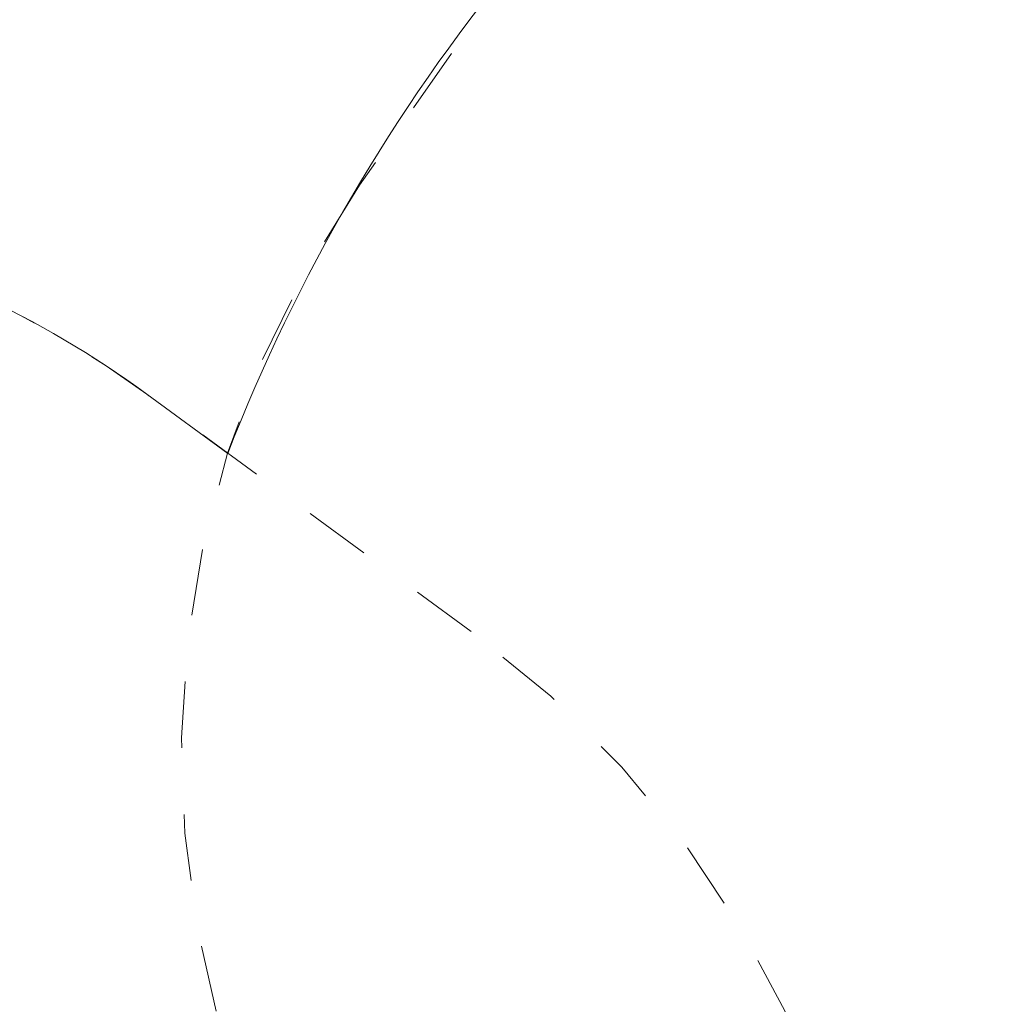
# Model space of a CAD drawing. Extents: x 5477758 to 5478353, y 5918276 to 5918502.
# Tile 40 of 127: x 5477900.66 to 5477902.12, y 5918355.4 to 5918356.88. Entities that reach past the tile are written whole.
import ezdxf

# ---------------------------------------------------------------- set-up
doc = ezdxf.new("R2010")
doc.units = 0
doc.header["$LTSCALE"] = 0.25
doc.linetypes.add('ACAD_ISO03W100', pattern=[30, 12, -18])
doc.layers.get('0').update_dxf_attribs({"linetype": 'CONTINUOUS', "lineweight": 13})
for name, color, linetype, lineweight in [('0_podziały zieleni średniowysokiej i nasadzeń niskich', 7, 'CONTINUOUS', 0), ('0_PROJEKTOWANE ZABAWKI', 7, 'CONTINUOUS', 0), ('ZZ_korona', 94, 'CONTINUOUS', 35)]:
    doc.layers.add(name, color=color, linetype=linetype, lineweight=lineweight)

# ---------------------------------------------------------------- blocks, each defined once
blk = doc.blocks.new('zw$2AC3')
at = {"linetype": 'ACAD_ISO03W100', "lineweight": 0, "ltscale": 0.1}
blk.add_lwpolyline([(-43.25233459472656, -268.3472688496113, 0.4162854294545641), (107.8079483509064, -118.3510163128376), (107.8079483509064, -58.11101630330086, 0.4142135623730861), (-42.19205152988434, 91.8889836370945), (-179.8757082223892, 91.88898369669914, 0.414213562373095), (-329.8757085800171, -58.1110163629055), (-329.8757085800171, -118.3510163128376, 0.414229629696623), (-179.867479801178, -268.351016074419, -1.371421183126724e-05)], format="xyb", close=True, dxfattribs=at)
blk = doc.blocks.new('zw$A18C')
at = {"linetype": 'ACAD_ISO03W100', "lineweight": 0, "ltscale": 0.1}
blk.add_lwpolyline([(-29.81042389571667, -212.4834856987, 0.4142135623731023), (120.1895760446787, -62.48348569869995), (120.1895759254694, 102.5315146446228, 0.4142135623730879), (-29.81042383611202, 252.5315144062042), (-80.05042390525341, 252.5315144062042, 0.4142135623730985), (-230.0504239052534, 102.5315144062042), (-230.0504239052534, -62.48348557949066, 0.4142135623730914), (-80.05042390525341, -212.4834856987)], format="xyb", close=True, dxfattribs=at)

msp = doc.modelspace()

# ---------------------------------------------------------------- linework, layer by layer
at = {"layer": '0_podziały zieleni średniowysokiej i nasadzeń niskich'}
msp.add_lwpolyline([(5477900.854511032, 5918356.315997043, 0.4142296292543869), (5477898.753236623, 5918355.991041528), (5477898.00123747, 5918354.929963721, 0.4181008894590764), (5477898.185345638, 5918352.837240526), (5477898.730495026, 5918352.434091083, 0.4135525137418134), (5477900.835016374, 5918352.722776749), (5477900.967581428, 5918352.903415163, 0.1854405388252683), (5477901.50288883, 5918351.974335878), (5477902.177378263, 5918351.500034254, 0.4270862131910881), (5477904.303598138, 5918351.893678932), (5477904.877818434, 5918352.735229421, 0.3888203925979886), (5477904.385447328, 5918354.695751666), (5477904.174754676, 5918354.842379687), (5477904.971389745, 5918355.987080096, 0.414213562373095), (5477904.598984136, 5918358.064173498), (5477904.188774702, 5918358.349651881, 0.4142135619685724), (5477902.111681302, 5918357.977246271), (5477901.405993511, 5918356.96322977, 0.07919038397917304), (5477900.975944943, 5918356.227086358), (5477900.854511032, 5918356.315997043)], format="xyb", dxfattribs=at)
at = {"layer": 'ZZ_korona'}
msp.add_arc((5477901.657549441, 5918357.911655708), 4, 9.778153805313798, 236.4984371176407, dxfattribs=at)

# ---------------------------------------------------------------- block references
at = {"layer": '0_PROJEKTOWANE ZABAWKI', "color": 1, "lineweight": 0}
for name, p, xscale, yscale, zscale, rotation in [('zw$A18C', (5477902.737979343, 5918356.784116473), 0.009947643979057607, 0.009947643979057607, 0.009947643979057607, 145.1646599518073), ('zw$2AC3', (5477899.858387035, 5918352.947505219), 0.0100229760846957, 0.0100229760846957, 0.0100229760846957, 233.789402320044)]:
    msp.add_blockref(name, p, dxfattribs=dict(at, xscale=xscale, yscale=yscale, zscale=zscale, rotation=rotation))

doc.saveas('drawing.dxf')
